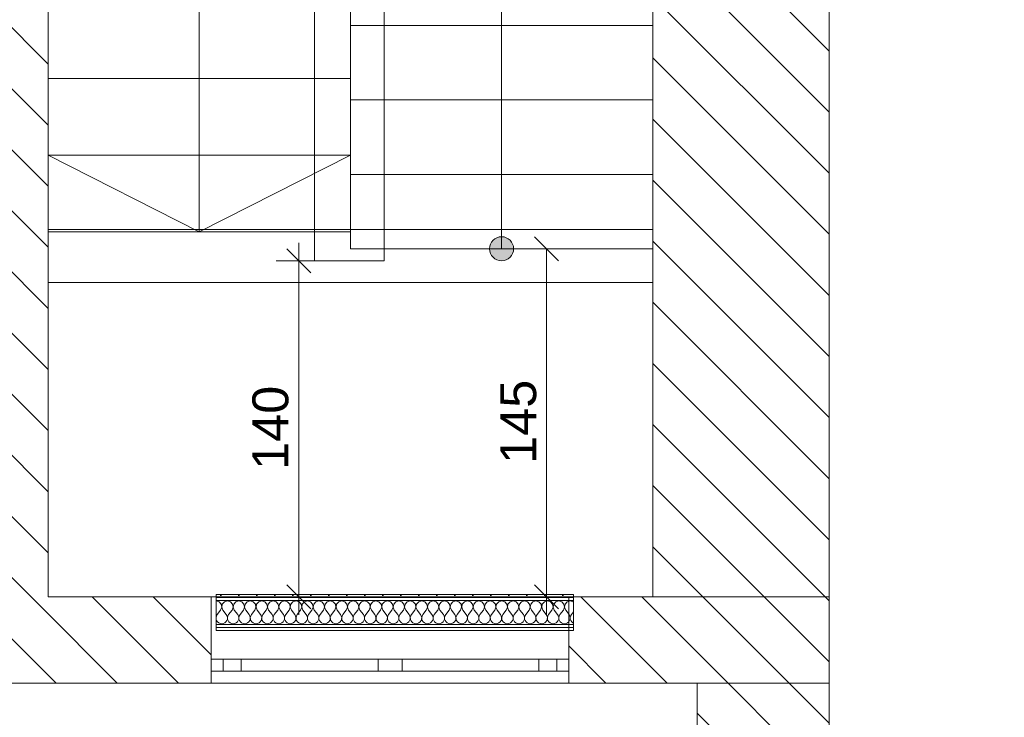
# Model space of a CAD drawing. Header units: millimetres. Extents: x -22225 to 37225, y -49550 to 562.
# Tile 4 of 17: x 1637 to 5740, y -39432 to -36526. Entities that reach past the tile are written whole.
import ezdxf

# ---------------------------------------------------------------- set-up
doc = ezdxf.new("R2010")
doc.units = ezdxf.units.MM
for name, color, linetype, lineweight in [('Nowe_220-A Ściany_Nr_pióra__27', 7, 'Continuous', 9), ('Nowe_Konstrukcja - Ściany zew', 7, 'Continuous', 9), ('Nowe_Konstrukcja - Ściany zew_Nr_pióra__1', 7, 'Continuous', 9), ('Nowe_Konstrukcja - Ściany zew_Nr_pióra__47', 7, 'Continuous', 9), ('Nowe_Konstrukcja - Ściany zew_Nr_pióra__67', 7, 'Continuous', 9), ('poziom_3 (1)_7_0_Nr_pióra__21_Nr_pióra__7', 7, 'Continuous', 9), ('poziom_3 (1)_7_Konstrukcja - Belki_Nr_pióra__1_Nr_pióra__7', 7, 'Continuous', 9), ('poziom_3 (1)_7_Konstrukcja - Dachy_Nr_pióra__92_Nr_pióra__2', 7, 'Continuous', 9), ('poziom_3 (1)_7_Konstrukcja - Schody', 7, 'Continuous', 9), ('poziom_3 (1)_7_Konstrukcja - Schody_Nr_pióra__81_Nr_pióra__1', 7, 'Continuous', 9), ('poziom_3 (1)_7_Konstrukcja - Stropy_Nr_pióra__81_Nr_pióra__1', 7, 'Continuous', 9), ('poziom_3 (1)_7_Konstrukcja - Ściany zew_Nr_pióra__107_Nr_pióra__11', 7, 'Continuous', 9), ('poziom_3 (1)_7_Konstrukcja - Ściany zew_Nr_pióra__27_Nr_pióra__7', 7, 'Continuous', 9), ('poziom_3 (1)_7_Okna ArchiCADa_Nr_pióra__101_Nr_pióra__252', 7, 'Continuous', 9), ('poziom_3 (1)_7_Okna ArchiCADa_Nr_pióra__27_Nr_pióra__7', 7, 'Continuous', 9), ('poziom_3 (1)_7_Okna ArchiCADa_Nr_pióra__81_Nr_pióra__1', 7, 'Continuous', 9)]:
    doc.layers.add(name, color=color, linetype=linetype, lineweight=lineweight)
doc.styles.add('GENERATED_STYLE_1', font='arial.ttf')
pattern_1 = [(0, (0, 0), (0, 75), [0, -75])]
pattern_2 = [(135, (37225, -40870), (127.2792, 127.2792), [])]

# ---------------------------------------------------------------- blocks, each defined once
blk = doc.blocks.new('*X15')
at = {"layer": 'Nowe_Konstrukcja - Ściany zew_Nr_pióra__1', "color": 7, "linetype": 'Continuous', "lineweight": 13}
for p, q in [((90704.9, -22963.7), (90701.3, -22976.2)), ((90701.3, -22976.2), (90704.9, -22988.7)), ((90706.5, -22962.2), (90704.9, -22963.7)), ((90746.1, -22962.2), (90758.5, -22971.4)), ((90758.5, -22971.4), (90764.2, -22974.6)), ((90764.2, -22977.8), (90758.5, -22981)), ((90764.2, -22974.6), (90770.6, -22976.1)), ((90770.6, -22976.3), (90764.2, -22977.8)), ((90770.6, -22976.1), (90777.2, -22975.8)), ((90777.2, -22976.6), (90770.6, -22976.3)), ((90777.2, -22975.8), (90783.4, -22973.7)), ((90783.4, -22978.7), (90777.2, -22976.6)), ((90783.4, -22973.7), (90788.8, -22970)), ((90788.8, -22982.4), (90783.4, -22978.7)), ((90788.8, -22970), (90793, -22964.9)), ((90793, -22964.9), (90794.2, -22962.2)), ((90704.9, -23011.3), (90701.3, -23023.8)), ((90704.9, -22988.7), (90714.5, -22997.5)), ((90714.5, -23002.5), (90704.9, -23011.3)), ((90714.5, -22997.5), (90727.3, -22999.9)), ((90727.3, -23000.1), (90714.5, -23002.5)), ((90727.3, -22999.9), (90739.4, -22995.2)), ((90739.4, -23004.8), (90727.3, -23000.1)), ((90739.4, -22995.2), (90758.5, -22981)), ((90739.4, -23004.8), (90758.5, -23019)), ((90758.5, -23019), (90764.2, -23022.2)), ((90783.4, -23021.3), (90788.8, -23017.6)), ((90793, -22987.5), (90788.8, -22982.4)), ((90788.8, -23017.6), (90793, -23012.5)), ((90795.7, -22993.5), (90793, -22987.5)), ((90793, -23012.5), (90795.7, -23006.5)), ((90796.6, -23000), (90795.7, -22993.5)), ((90795.7, -23006.5), (90796.6, -23000)), ((90701.3, -23023.8), (90704.9, -23036.3)), ((90704.9, -23058.9), (90701.3, -23071.4)), ((90704.9, -23036.3), (90714.5, -23045.1)), ((90714.5, -23050.1), (90704.9, -23058.9)), ((90714.5, -23045.1), (90727.3, -23047.5)), ((90727.3, -23047.7), (90714.5, -23050.1)), ((90727.3, -23047.5), (90739.4, -23042.9)), ((90739.4, -23052.4), (90727.3, -23047.7)), ((90739.4, -23042.9), (90758.5, -23028.6)), ((90739.4, -23052.4), (90758.5, -23066.7)), ((90764.2, -23025.4), (90758.5, -23028.6)), ((90764.2, -23022.2), (90770.6, -23023.7)), ((90770.6, -23023.9), (90764.2, -23025.4)), ((90770.6, -23023.7), (90777.2, -23023.4)), ((90777.2, -23024.2), (90770.6, -23023.9)), ((90777.2, -23023.4), (90783.4, -23021.3)), ((90783.4, -23026.3), (90777.2, -23024.2)), ((90788.8, -23030), (90783.4, -23026.3)), ((90793, -23035.1), (90788.8, -23030)), ((90788.8, -23065.2), (90793, -23060.1)), ((90795.7, -23041.1), (90793, -23035.1)), ((90793, -23060.1), (90795.7, -23054.1)), ((90796.6, -23047.6), (90795.7, -23041.1)), ((90795.7, -23054.1), (90796.6, -23047.6)), ((90701.3, -23071.4), (90704.9, -23083.9)), ((90704.9, -23083.9), (90714.5, -23092.7)), ((90714.5, -23097.8), (90704.9, -23106.5)), ((90714.5, -23092.7), (90727.3, -23095.1)), ((90727.3, -23095.3), (90714.5, -23097.8)), ((90727.3, -23095.1), (90739.4, -23090.5)), ((90739.4, -23100), (90727.3, -23095.3)), ((90739.4, -23090.5), (90758.5, -23076.2)), ((90739.4, -23100), (90758.5, -23114.3)), ((90758.5, -23066.7), (90764.2, -23069.8)), ((90764.2, -23073), (90758.5, -23076.2)), ((90764.2, -23069.8), (90770.6, -23071.3)), ((90770.6, -23071.5), (90764.2, -23073)), ((90770.6, -23071.3), (90777.2, -23071)), ((90777.2, -23071.8), (90770.6, -23071.5)), ((90777.2, -23071), (90783.4, -23068.9)), ((90783.4, -23073.9), (90777.2, -23071.8)), ((90783.4, -23068.9), (90788.8, -23065.2)), ((90788.8, -23077.7), (90783.4, -23073.9)), ((90793, -23082.7), (90788.8, -23077.7)), ((90795.7, -23088.7), (90793, -23082.7)), ((90793, -23107.8), (90795.7, -23101.7)), ((90796.6, -23095.2), (90795.7, -23088.7)), ((90795.7, -23101.7), (90796.6, -23095.2)), ((90704.9, -23106.5), (90701.3, -23119)), ((90701.3, -23119), (90704.9, -23131.6)), ((90704.9, -23131.6), (90714.5, -23140.3)), ((90714.5, -23140.3), (90727.3, -23142.8)), ((90727.3, -23142.8), (90739.4, -23138.1)), ((90739.4, -23138.1), (90758.5, -23123.8)), ((90758.5, -23114.3), (90764.2, -23117.5)), ((90764.2, -23120.6), (90758.5, -23123.8)), ((90764.2, -23117.5), (90770.6, -23119)), ((90770.6, -23119.1), (90764.2, -23120.6)), ((90770.6, -23119), (90777.2, -23118.6)), ((90777.2, -23119.5), (90770.6, -23119.1)), ((90777.2, -23118.6), (90783.4, -23116.5)), ((90783.4, -23121.6), (90777.2, -23119.5)), ((90783.4, -23116.5), (90788.8, -23112.8)), ((90788.8, -23125.3), (90783.4, -23121.6)), ((90788.8, -23112.8), (90793, -23107.8)), ((90793, -23130.3), (90788.8, -23125.3)), ((90795.7, -23136.4), (90793, -23130.3)), ((90796.6, -23142.9), (90795.7, -23136.4)), ((90795.7, -23149.4), (90796.6, -23142.9)), ((90704.9, -23154.1), (90701.3, -23166.7)), ((90701.3, -23166.7), (90704.9, -23179.2)), ((90714.5, -23145.4), (90704.9, -23154.1)), ((90704.9, -23179.2), (90714.5, -23188)), ((90727.3, -23143), (90714.5, -23145.4)), ((90739.4, -23147.6), (90727.3, -23143)), ((90739.4, -23147.6), (90758.5, -23161.9)), ((90739.4, -23185.7), (90758.5, -23171.4)), ((90758.5, -23161.9), (90764.2, -23165.1)), ((90764.2, -23168.2), (90758.5, -23171.4)), ((90764.2, -23165.1), (90770.6, -23166.6)), ((90770.6, -23166.8), (90764.2, -23168.2)), ((90770.6, -23166.6), (90777.2, -23166.3)), ((90777.2, -23167.1), (90770.6, -23166.8)), ((90777.2, -23166.3), (90783.4, -23164.2)), ((90783.4, -23169.2), (90777.2, -23167.1)), ((90783.4, -23164.2), (90788.8, -23160.4)), ((90788.8, -23172.9), (90783.4, -23169.2)), ((90788.8, -23160.4), (90793, -23155.4)), ((90793, -23178), (90788.8, -23172.9)), ((90793, -23155.4), (90795.7, -23149.4)), ((90795.7, -23184), (90793, -23178)), ((90704.9, -23201.8), (90701.3, -23214.3)), ((90701.3, -23214.3), (90704.9, -23226.8)), ((90714.5, -23193), (90704.9, -23201.8)), ((90714.5, -23188), (90727.3, -23190.4)), ((90727.3, -23190.6), (90714.5, -23193)), ((90727.3, -23190.4), (90739.4, -23185.7)), ((90739.4, -23195.2), (90727.3, -23190.6)), ((90739.4, -23195.2), (90758.5, -23209.5)), ((90739.4, -23233.3), (90758.5, -23219)), ((90758.5, -23209.5), (90764.2, -23212.7)), ((90764.2, -23215.9), (90758.5, -23219)), ((90764.2, -23212.7), (90770.6, -23214.2)), ((90770.6, -23214.4), (90764.2, -23215.9)), ((90770.6, -23214.2), (90777.2, -23213.9)), ((90777.2, -23214.7), (90770.6, -23214.4)), ((90777.2, -23213.9), (90783.4, -23211.8)), ((90783.4, -23216.8), (90777.2, -23214.7)), ((90783.4, -23211.8), (90788.8, -23208.1)), ((90788.8, -23220.5), (90783.4, -23216.8)), ((90788.8, -23208.1), (90793, -23203)), ((90793, -23225.6), (90788.8, -23220.5)), ((90793, -23203), (90795.7, -23197)), ((90796.6, -23190.5), (90795.7, -23184)), ((90795.7, -23197), (90796.6, -23190.5)), ((90704.9, -23249.4), (90701.3, -23261.9)), ((90701.3, -23261.9), (90704.9, -23274.4)), ((90704.9, -23226.8), (90714.5, -23235.6)), ((90714.5, -23240.6), (90704.9, -23249.4)), ((90714.5, -23235.6), (90727.3, -23238)), ((90727.3, -23238.2), (90714.5, -23240.6)), ((90727.3, -23238), (90739.4, -23233.3)), ((90739.4, -23242.9), (90727.3, -23238.2)), ((90739.4, -23242.9), (90758.5, -23257.1)), ((90758.5, -23257.1), (90764.2, -23260.3)), ((90764.2, -23263.5), (90758.5, -23266.7)), ((90764.2, -23260.3), (90770.6, -23261.8)), ((90770.6, -23262), (90764.2, -23263.5)), ((90770.6, -23261.8), (90777.2, -23261.5)), ((90777.2, -23262.3), (90770.6, -23262)), ((90777.2, -23261.5), (90783.4, -23259.4)), ((90783.4, -23264.4), (90777.2, -23262.3)), ((90783.4, -23259.4), (90788.8, -23255.7)), ((90788.8, -23268.1), (90783.4, -23264.4)), ((90788.8, -23255.7), (90793, -23250.6)), ((90795.7, -23231.6), (90793, -23225.6)), ((90793, -23250.6), (90795.7, -23244.6)), ((90796.6, -23238.1), (90795.7, -23231.6)), ((90795.7, -23244.6), (90796.6, -23238.1)), ((90704.9, -23297), (90701.3, -23309.5)), ((90704.9, -23274.4), (90714.5, -23283.2)), ((90714.5, -23288.2), (90704.9, -23297)), ((90714.5, -23283.2), (90727.3, -23285.6)), ((90727.3, -23285.8), (90714.5, -23288.2)), ((90727.3, -23285.6), (90739.4, -23281)), ((90739.4, -23290.5), (90727.3, -23285.8)), ((90739.4, -23281), (90758.5, -23266.7)), ((90739.4, -23290.5), (90758.5, -23304.8)), ((90758.5, -23304.8), (90764.2, -23307.9)), ((90777.2, -23309.1), (90783.4, -23307)), ((90783.4, -23307), (90788.8, -23303.3)), ((90793, -23273.2), (90788.8, -23268.1)), ((90788.8, -23303.3), (90793, -23298.2)), ((90795.7, -23279.2), (90793, -23273.2)), ((90793, -23298.2), (90795.7, -23292.2)), ((90796.6, -23285.7), (90795.7, -23279.2)), ((90795.7, -23292.2), (90796.6, -23285.7)), ((90701.3, -23309.5), (90704.9, -23322)), ((90704.9, -23344.6), (90701.3, -23357.1)), ((90704.9, -23322), (90714.5, -23330.8)), ((90714.5, -23335.8), (90704.9, -23344.6)), ((90714.5, -23330.8), (90727.3, -23333.2)), ((90727.3, -23333.4), (90714.5, -23335.8)), ((90727.3, -23333.2), (90739.4, -23328.6)), ((90739.4, -23338.1), (90727.3, -23333.4)), ((90739.4, -23328.6), (90758.5, -23314.3)), ((90739.4, -23338.1), (90758.5, -23352.4)), ((90764.2, -23311.1), (90758.5, -23314.3)), ((90764.2, -23307.9), (90770.6, -23309.4)), ((90770.6, -23309.6), (90764.2, -23311.1)), ((90770.6, -23309.4), (90777.2, -23309.1)), ((90777.2, -23309.9), (90770.6, -23309.6)), ((90783.4, -23312), (90777.2, -23309.9)), ((90788.8, -23315.8), (90783.4, -23312)), ((90793, -23320.8), (90788.8, -23315.8)), ((90788.8, -23350.9), (90793, -23345.9)), ((90795.7, -23326.8), (90793, -23320.8)), ((90793, -23345.9), (90795.7, -23339.8)), ((90796.6, -23333.3), (90795.7, -23326.8)), ((90795.7, -23339.8), (90796.6, -23333.3)), ((90701.3, -23357.1), (90704.9, -23369.7)), ((90704.9, -23369.7), (90714.5, -23378.4)), ((90714.5, -23383.5), (90704.9, -23392.2)), ((90714.5, -23378.4), (90727.3, -23380.9)), ((90727.3, -23381), (90714.5, -23383.5)), ((90727.3, -23380.9), (90739.4, -23376.2)), ((90739.4, -23385.7), (90727.3, -23381)), ((90739.4, -23376.2), (90758.5, -23361.9)), ((90739.4, -23385.7), (90758.5, -23400)), ((90758.5, -23352.4), (90764.2, -23355.6)), ((90764.2, -23358.7), (90758.5, -23361.9)), ((90764.2, -23355.6), (90770.6, -23357)), ((90770.6, -23357.2), (90764.2, -23358.7)), ((90770.6, -23357), (90777.2, -23356.7)), ((90777.2, -23357.6), (90770.6, -23357.2)), ((90777.2, -23356.7), (90783.4, -23354.6)), ((90783.4, -23359.7), (90777.2, -23357.6)), ((90783.4, -23354.6), (90788.8, -23350.9)), ((90788.8, -23363.4), (90783.4, -23359.7)), ((90793, -23368.4), (90788.8, -23363.4)), ((90795.7, -23374.4), (90793, -23368.4)), ((90793, -23393.5), (90795.7, -23387.5)), ((90796.6, -23381), (90795.7, -23374.4)), ((90795.7, -23387.5), (90796.6, -23381)), ((90704.9, -23392.2), (90701.3, -23404.8)), ((90701.3, -23404.8), (90704.9, -23417.3)), ((90704.9, -23417.3), (90714.5, -23426.1)), ((90714.5, -23426.1), (90727.3, -23428.5)), ((90727.3, -23428.7), (90714.5, -23431.1)), ((90727.3, -23428.5), (90739.4, -23423.8)), ((90739.4, -23433.3), (90727.3, -23428.7)), ((90739.4, -23423.8), (90758.5, -23409.5)), ((90758.5, -23400), (90764.2, -23403.2)), ((90764.2, -23406.3), (90758.5, -23409.5)), ((90764.2, -23403.2), (90770.6, -23404.7)), ((90770.6, -23404.9), (90764.2, -23406.3)), ((90770.6, -23404.7), (90777.2, -23404.3)), ((90777.2, -23405.2), (90770.6, -23404.9)), ((90777.2, -23404.3), (90783.4, -23402.2)), ((90783.4, -23407.3), (90777.2, -23405.2)), ((90783.4, -23402.2), (90788.8, -23398.5)), ((90788.8, -23411), (90783.4, -23407.3)), ((90788.8, -23398.5), (90793, -23393.5)), ((90793, -23416.1), (90788.8, -23411)), ((90795.7, -23422.1), (90793, -23416.1)), ((90796.6, -23428.6), (90795.7, -23422.1)), ((90795.7, -23435.1), (90796.6, -23428.6)), ((90704.9, -23439.9), (90701.3, -23452.4)), ((90701.3, -23452.4), (90704.9, -23464.9)), ((90714.5, -23431.1), (90704.9, -23439.9)), ((90704.9, -23464.9), (90714.5, -23473.7)), ((90739.4, -23433.3), (90758.5, -23447.6)), ((90739.4, -23471.4), (90758.5, -23457.1)), ((90758.5, -23447.6), (90764.2, -23450.8)), ((90764.2, -23454), (90758.5, -23457.1)), ((90764.2, -23450.8), (90770.6, -23452.3)), ((90770.6, -23452.5), (90764.2, -23454)), ((90770.6, -23452.3), (90777.2, -23452)), ((90777.2, -23452.8), (90770.6, -23452.5)), ((90777.2, -23452), (90783.4, -23449.9)), ((90783.4, -23454.9), (90777.2, -23452.8)), ((90783.4, -23449.9), (90788.8, -23446.1)), ((90788.8, -23458.6), (90783.4, -23454.9)), ((90788.8, -23446.1), (90793, -23441.1)), ((90793, -23463.7), (90788.8, -23458.6)), ((90793, -23441.1), (90795.7, -23435.1)), ((90795.7, -23469.7), (90793, -23463.7)), ((90796.6, -23476.2), (90795.7, -23469.7)), ((90704.9, -23487.5), (90701.3, -23500)), ((90701.3, -23500), (90704.9, -23512.5)), ((90714.5, -23478.7), (90704.9, -23487.5)), ((90714.5, -23473.7), (90727.3, -23476.1)), ((90727.3, -23476.3), (90714.5, -23478.7)), ((90727.3, -23476.1), (90739.4, -23471.4)), ((90739.4, -23481), (90727.3, -23476.3)), ((90739.4, -23481), (90758.5, -23495.2)), ((90739.4, -23519), (90758.5, -23504.8)), ((90758.5, -23495.2), (90764.2, -23498.4)), ((90764.2, -23501.6), (90758.5, -23504.8)), ((90764.2, -23498.4), (90770.6, -23499.9)), ((90770.6, -23500.1), (90764.2, -23501.6)), ((90770.6, -23499.9), (90777.2, -23499.6)), ((90777.2, -23500.4), (90770.6, -23500.1)), ((90777.2, -23499.6), (90783.4, -23497.5)), ((90783.4, -23502.5), (90777.2, -23500.4)), ((90783.4, -23497.5), (90788.8, -23493.8)), ((90788.8, -23506.2), (90783.4, -23502.5)), ((90788.8, -23493.8), (90793, -23488.7)), ((90793, -23511.3), (90788.8, -23506.2)), ((90793, -23488.7), (90795.7, -23482.7)), ((90795.7, -23517.3), (90793, -23511.3)), ((90795.7, -23482.7), (90796.6, -23476.2)), ((90704.9, -23535.1), (90701.3, -23547.6)), ((90701.3, -23547.6), (90704.9, -23560.1)), ((90704.9, -23512.5), (90714.5, -23521.3)), ((90714.5, -23526.3), (90704.9, -23535.1)), ((90714.5, -23521.3), (90727.3, -23523.7)), ((90727.3, -23523.9), (90714.5, -23526.3)), ((90727.3, -23523.7), (90739.4, -23519)), ((90739.4, -23528.6), (90727.3, -23523.9)), ((90739.4, -23528.6), (90758.5, -23542.9)), ((90739.4, -23566.7), (90758.5, -23552.4)), ((90758.5, -23542.9), (90764.2, -23546)), ((90764.2, -23549.2), (90758.5, -23552.4)), ((90764.2, -23546), (90770.6, -23547.5)), ((90770.6, -23547.7), (90764.2, -23549.2)), ((90770.6, -23547.5), (90777.2, -23547.2)), ((90777.2, -23548), (90770.6, -23547.7)), ((90777.2, -23547.2), (90783.4, -23545.1)), ((90783.4, -23550.1), (90777.2, -23548)), ((90783.4, -23545.1), (90788.8, -23541.4)), ((90788.8, -23553.9), (90783.4, -23550.1)), ((90788.8, -23541.4), (90793, -23536.3)), ((90793, -23536.3), (90795.7, -23530.3)), ((90796.6, -23523.8), (90795.7, -23517.3)), ((90795.7, -23530.3), (90796.6, -23523.8)), ((90704.9, -23582.7), (90701.3, -23595.2)), ((90704.9, -23560.1), (90714.5, -23568.9)), ((90714.5, -23573.9), (90704.9, -23582.7)), ((90714.5, -23568.9), (90727.3, -23571.3)), ((90727.3, -23571.5), (90714.5, -23573.9)), ((90727.3, -23571.3), (90739.4, -23566.7)), ((90739.4, -23576.2), (90727.3, -23571.5)), ((90739.4, -23576.2), (90758.5, -23590.5)), ((90758.5, -23590.5), (90764.2, -23593.7)), ((90764.2, -23593.7), (90770.6, -23595.1)), ((90777.2, -23594.8), (90783.4, -23592.7)), ((90783.4, -23592.7), (90788.8, -23589)), ((90793, -23558.9), (90788.8, -23553.9)), ((90788.8, -23589), (90793, -23583.9)), ((90795.7, -23564.9), (90793, -23558.9)), ((90793, -23583.9), (90795.7, -23577.9)), ((90796.6, -23571.4), (90795.7, -23564.9)), ((90795.7, -23577.9), (90796.6, -23571.4)), ((90701.3, -23595.2), (90704.9, -23607.8)), ((90704.9, -23630.3), (90701.3, -23642.9)), ((90704.9, -23607.8), (90714.5, -23616.5)), ((90714.5, -23621.6), (90704.9, -23630.3)), ((90714.5, -23616.5), (90727.3, -23619)), ((90727.3, -23619.1), (90714.5, -23621.6)), ((90727.3, -23619), (90739.4, -23614.3)), ((90739.4, -23623.8), (90727.3, -23619.1)), ((90739.4, -23614.3), (90758.5, -23600)), ((90739.4, -23623.8), (90758.5, -23638.1)), ((90764.2, -23596.8), (90758.5, -23600)), ((90770.6, -23595.3), (90764.2, -23596.8)), ((90770.6, -23595.1), (90777.2, -23594.8)), ((90777.2, -23595.7), (90770.6, -23595.3)), ((90783.4, -23597.8), (90777.2, -23595.7)), ((90788.8, -23601.5), (90783.4, -23597.8)), ((90793, -23606.5), (90788.8, -23601.5)), ((90788.8, -23636.6), (90793, -23631.6)), ((90795.7, -23612.5), (90793, -23606.5)), ((90793, -23631.6), (90795.7, -23625.6)), ((90796.6, -23619), (90795.7, -23612.5)), ((90795.7, -23625.6), (90796.6, -23619)), ((90701.3, -23642.9), (90704.9, -23655.4)), ((90704.9, -23655.4), (90714.5, -23664.2)), ((90714.5, -23669.2), (90704.9, -23678)), ((90714.5, -23664.2), (90727.3, -23666.6)), ((90727.3, -23666.8), (90714.5, -23669.2)), ((90727.3, -23666.6), (90739.4, -23661.9)), ((90739.4, -23671.4), (90727.3, -23666.8)), ((90739.4, -23661.9), (90758.5, -23647.6)), ((90739.4, -23671.4), (90758.5, -23685.7)), ((90758.5, -23638.1), (90764.2, -23641.3)), ((90764.2, -23644.4), (90758.5, -23647.6)), ((90764.2, -23641.3), (90770.6, -23642.8)), ((90770.6, -23643), (90764.2, -23644.4)), ((90770.6, -23642.8), (90777.2, -23642.4)), ((90777.2, -23643.3), (90770.6, -23643)), ((90777.2, -23642.4), (90783.4, -23640.3)), ((90783.4, -23645.4), (90777.2, -23643.3)), ((90783.4, -23640.3), (90788.8, -23636.6)), ((90788.8, -23649.1), (90783.4, -23645.4)), ((90793, -23654.1), (90788.8, -23649.1)), ((90795.7, -23660.2), (90793, -23654.1)), ((90793, -23679.2), (90795.7, -23673.2)), ((90796.6, -23666.7), (90795.7, -23660.2)), ((90795.7, -23673.2), (90796.6, -23666.7)), ((90704.9, -23678), (90701.3, -23690.5)), ((90701.3, -23690.5), (90704.9, -23703)), ((90704.9, -23703), (90714.5, -23711.8)), ((90714.5, -23716.8), (90704.9, -23725.6)), ((90714.5, -23711.8), (90727.3, -23714.2)), ((90727.3, -23714.4), (90714.5, -23716.8)), ((90727.3, -23714.2), (90739.4, -23709.5)), ((90739.4, -23719), (90727.3, -23714.4)), ((90739.4, -23709.5), (90758.5, -23695.2)), ((90758.5, -23685.7), (90764.2, -23688.9)), ((90764.2, -23692.1), (90758.5, -23695.2)), ((90764.2, -23688.9), (90770.6, -23690.4)), ((90770.6, -23690.6), (90764.2, -23692.1)), ((90770.6, -23690.4), (90777.2, -23690.1)), ((90777.2, -23690.9), (90770.6, -23690.6)), ((90777.2, -23690.1), (90783.4, -23688)), ((90783.4, -23693), (90777.2, -23690.9)), ((90783.4, -23688), (90788.8, -23684.2)), ((90788.8, -23696.7), (90783.4, -23693)), ((90788.8, -23684.2), (90793, -23679.2)), ((90793, -23701.8), (90788.8, -23696.7)), ((90795.7, -23707.8), (90793, -23701.8)), ((90796.6, -23714.3), (90795.7, -23707.8)), ((90795.7, -23720.8), (90796.6, -23714.3)), ((90704.9, -23725.6), (90701.3, -23738.1)), ((90701.3, -23738.1), (90704.9, -23750.6)), ((90704.9, -23750.6), (90714.5, -23759.4)), ((90727.3, -23761.8), (90739.4, -23757.1)), ((90739.4, -23719), (90758.5, -23733.3)), ((90739.4, -23757.1), (90758.5, -23742.9)), ((90758.5, -23733.3), (90764.2, -23736.5)), ((90764.2, -23739.7), (90758.5, -23742.9)), ((90764.2, -23736.5), (90770.6, -23738)), ((90770.6, -23738.2), (90764.2, -23739.7)), ((90770.6, -23738), (90777.2, -23737.7)), ((90777.2, -23738.5), (90770.6, -23738.2)), ((90777.2, -23737.7), (90783.4, -23735.6)), ((90783.4, -23740.6), (90777.2, -23738.5)), ((90783.4, -23735.6), (90788.8, -23731.9)), ((90788.8, -23744.3), (90783.4, -23740.6)), ((90788.8, -23731.9), (90793, -23726.8)), ((90793, -23749.4), (90788.8, -23744.3)), ((90793, -23726.8), (90795.7, -23720.8)), ((90795.7, -23755.4), (90793, -23749.4)), ((90796.6, -23761.9), (90795.7, -23755.4)), ((90704.9, -23773.2), (90701.3, -23785.7)), ((90701.3, -23785.7), (90704.9, -23798.2)), ((90714.5, -23764.4), (90704.9, -23773.2)), ((90704.9, -23798.2), (90714.5, -23807)), ((90714.5, -23759.4), (90727.3, -23761.8)), ((90727.3, -23762), (90714.5, -23764.4)), ((90739.4, -23766.7), (90727.3, -23762)), ((90739.4, -23766.7), (90758.5, -23781)), ((90739.4, -23804.8), (90758.5, -23790.5)), ((90758.5, -23781), (90764.2, -23784.1)), ((90764.2, -23787.3), (90758.5, -23790.5)), ((90764.2, -23784.1), (90770.6, -23785.6)), ((90770.6, -23785.8), (90764.2, -23787.3)), ((90770.6, -23785.6), (90777.2, -23785.3)), ((90777.2, -23786.1), (90770.6, -23785.8)), ((90777.2, -23785.3), (90783.4, -23783.2)), ((90783.4, -23788.2), (90777.2, -23786.1)), ((90783.4, -23783.2), (90788.8, -23779.5)), ((90788.8, -23791.9), (90783.4, -23788.2)), ((90788.8, -23779.5), (90793, -23774.4)), ((90793, -23797), (90788.8, -23791.9)), ((90793, -23774.4), (90795.7, -23768.4)), ((90795.7, -23803), (90793, -23797)), ((90795.7, -23768.4), (90796.6, -23761.9)), ((90704.9, -23820.8), (90701.3, -23833.3)), ((90701.3, -23833.3), (90704.9, -23845.9)), ((90714.5, -23812), (90704.9, -23820.8)), ((90714.5, -23807), (90727.3, -23809.4)), ((90727.3, -23809.6), (90714.5, -23812)), ((90727.3, -23809.4), (90739.4, -23804.8)), ((90739.4, -23814.3), (90727.3, -23809.6)), ((90739.4, -23814.3), (90758.5, -23828.6)), ((90739.4, -23852.4), (90758.5, -23838.1)), ((90758.5, -23828.6), (90764.2, -23831.8)), ((90764.2, -23834.9), (90758.5, -23838.1)), ((90764.2, -23831.8), (90770.6, -23833.2)), ((90770.6, -23833.4), (90764.2, -23834.9)), ((90770.6, -23833.2), (90777.2, -23832.9)), ((90777.2, -23833.7), (90770.6, -23833.4)), ((90777.2, -23832.9), (90783.4, -23830.8)), ((90783.4, -23835.8), (90777.2, -23833.7)), ((90783.4, -23830.8), (90788.8, -23827.1)), ((90788.8, -23839.6), (90783.4, -23835.8)), ((90788.8, -23827.1), (90793, -23822)), ((90793, -23844.6), (90788.8, -23839.6)), ((90793, -23822), (90795.7, -23816)), ((90796.6, -23809.5), (90795.7, -23803)), ((90795.7, -23816), (90796.6, -23809.5)), ((90704.9, -23868.4), (90701.3, -23881)), ((90701.3, -23881), (90704.9, -23893.5)), ((90704.9, -23845.9), (90714.5, -23854.6)), ((90714.5, -23859.7), (90704.9, -23868.4)), ((90714.5, -23854.6), (90727.3, -23857)), ((90727.3, -23857.2), (90714.5, -23859.7)), ((90727.3, -23857), (90739.4, -23852.4)), ((90739.4, -23861.9), (90727.3, -23857.2)), ((90739.4, -23861.9), (90758.5, -23876.2)), ((90758.5, -23876.2), (90764.2, -23879.4)), ((90764.2, -23879.4), (90770.6, -23880.9)), ((90770.6, -23881), (90764.2, -23882.5)), ((90770.6, -23880.9), (90777.2, -23880.5)), ((90777.2, -23881.4), (90770.6, -23881)), ((90777.2, -23880.5), (90783.4, -23878.4)), ((90783.4, -23883.5), (90777.2, -23881.4)), ((90783.4, -23878.4), (90788.8, -23874.7)), ((90788.8, -23874.7), (90793, -23869.7)), ((90795.7, -23850.6), (90793, -23844.6)), ((90793, -23869.7), (90795.7, -23863.6)), ((90796.6, -23857.1), (90795.7, -23850.6)), ((90795.7, -23863.6), (90796.6, -23857.1)), ((90704.9, -23916.1), (90701.3, -23928.6)), ((90704.9, -23893.5), (90714.5, -23902.2)), ((90714.5, -23907.3), (90704.9, -23916.1)), ((90714.5, -23902.2), (90727.3, -23904.7)), ((90727.3, -23904.9), (90714.5, -23907.3)), ((90727.3, -23904.7), (90739.4, -23900)), ((90739.4, -23909.5), (90727.3, -23904.9)), ((90739.4, -23900), (90758.5, -23885.7)), ((90739.4, -23909.5), (90758.5, -23923.8)), ((90764.2, -23882.5), (90758.5, -23885.7)), ((90788.8, -23887.2), (90783.4, -23883.5)), ((90783.4, -23926.1), (90788.8, -23922.3)), ((90793, -23892.2), (90788.8, -23887.2)), ((90788.8, -23922.3), (90793, -23917.3)), ((90795.7, -23898.3), (90793, -23892.2)), ((90793, -23917.3), (90795.7, -23911.3)), ((90796.6, -23904.8), (90795.7, -23898.3)), ((90795.7, -23911.3), (90796.6, -23904.8)), ((90701.3, -23928.6), (90704.9, -23941.1)), ((90704.9, -23941.1), (90714.5, -23949.9)), ((90714.5, -23954.9), (90704.9, -23963.7)), ((90714.5, -23949.9), (90727.3, -23952.3)), ((90727.3, -23952.5), (90714.5, -23954.9)), ((90727.3, -23952.3), (90739.4, -23947.6)), ((90739.4, -23957.1), (90727.3, -23952.5)), ((90739.4, -23947.6), (90758.5, -23933.3)), ((90739.4, -23957.1), (90758.5, -23971.4)), ((90758.5, -23923.8), (90764.2, -23927)), ((90764.2, -23930.2), (90758.5, -23933.3)), ((90764.2, -23927), (90770.6, -23928.5)), ((90770.6, -23928.7), (90764.2, -23930.2)), ((90770.6, -23928.5), (90777.2, -23928.2)), ((90777.2, -23929), (90770.6, -23928.7)), ((90777.2, -23928.2), (90783.4, -23926.1)), ((90783.4, -23931.1), (90777.2, -23929)), ((90788.8, -23934.8), (90783.4, -23931.1)), ((90793, -23939.9), (90788.8, -23934.8)), ((90795.7, -23945.9), (90793, -23939.9)), ((90793, -23964.9), (90795.7, -23958.9)), ((90796.6, -23952.4), (90795.7, -23945.9)), ((90795.7, -23958.9), (90796.6, -23952.4)), ((90704.9, -23963.7), (90701.3, -23976.2)), ((90701.3, -23976.2), (90704.9, -23988.7)), ((90704.9, -23988.7), (90714.5, -23997.5)), ((90714.5, -24002.5), (90704.9, -24011.3)), ((90714.5, -23997.5), (90727.3, -23999.9)), ((90727.3, -24000.1), (90714.5, -24002.5)), ((90727.3, -23999.9), (90739.4, -23995.2)), ((90739.4, -24004.8), (90727.3, -24000.1)), ((90739.4, -23995.2), (90758.5, -23981)), ((90758.5, -23971.4), (90764.2, -23974.6)), ((90764.2, -23977.8), (90758.5, -23981)), ((90764.2, -23974.6), (90770.6, -23976.1)), ((90770.6, -23976.3), (90764.2, -23977.8)), ((90770.6, -23976.1), (90777.2, -23975.8)), ((90777.2, -23976.6), (90770.6, -23976.3)), ((90777.2, -23975.8), (90783.4, -23973.7)), ((90783.4, -23978.7), (90777.2, -23976.6)), ((90783.4, -23973.7), (90788.8, -23970)), ((90788.8, -23982.4), (90783.4, -23978.7)), ((90788.8, -23970), (90793, -23964.9)), ((90793, -23987.5), (90788.8, -23982.4)), ((90795.7, -23993.5), (90793, -23987.5)), ((90796.6, -24000), (90795.7, -23993.5)), ((90795.7, -24006.5), (90796.6, -24000)), ((90704.9, -24011.3), (90701.3, -24023.8)), ((90701.3, -24023.8), (90704.9, -24036.3)), ((90704.9, -24036.3), (90714.5, -24045.1)), ((90714.5, -24045.1), (90727.3, -24047.5)), ((90727.3, -24047.5), (90739.4, -24042.9)), ((90739.4, -24004.8), (90758.5, -24019)), ((90739.4, -24042.9), (90758.5, -24028.6)), ((90758.5, -24019), (90764.2, -24022.2)), ((90764.2, -24025.4), (90758.5, -24028.6)), ((90764.2, -24022.2), (90770.6, -24023.7)), ((90770.6, -24023.9), (90764.2, -24025.4)), ((90770.6, -24023.7), (90777.2, -24023.4)), ((90777.2, -24024.2), (90770.6, -24023.9)), ((90777.2, -24023.4), (90783.4, -24021.3)), ((90783.4, -24026.3), (90777.2, -24024.2)), ((90783.4, -24021.3), (90788.8, -24017.6)), ((90788.8, -24030), (90783.4, -24026.3)), ((90788.8, -24017.6), (90793, -24012.5)), ((90793, -24035.1), (90788.8, -24030)), ((90793, -24012.5), (90795.7, -24006.5)), ((90795.7, -24041.1), (90793, -24035.1)), ((90796.6, -24047.6), (90795.7, -24041.1)), ((90704.9, -24058.9), (90701.3, -24071.4)), ((90701.3, -24071.4), (90704.9, -24083.9)), ((90714.5, -24050.1), (90704.9, -24058.9)), ((90704.9, -24083.9), (90714.5, -24092.7)), ((90727.3, -24047.7), (90714.5, -24050.1)), ((90739.4, -24052.4), (90727.3, -24047.7)), ((90739.4, -24052.4), (90758.5, -24066.7)), ((90739.4, -24090.5), (90758.5, -24076.2)), ((90758.5, -24066.7), (90764.2, -24069.8)), ((90764.2, -24073), (90758.5, -24076.2)), ((90764.2, -24069.8), (90770.6, -24071.3)), ((90770.6, -24071.5), (90764.2, -24073)), ((90770.6, -24071.3), (90777.2, -24071)), ((90777.2, -24071.8), (90770.6, -24071.5)), ((90777.2, -24071), (90783.4, -24068.9)), ((90783.4, -24073.9), (90777.2, -24071.8)), ((90783.4, -24068.9), (90788.8, -24065.2)), ((90788.8, -24077.7), (90783.4, -24073.9)), ((90788.8, -24065.2), (90793, -24060.1)), ((90793, -24082.7), (90788.8, -24077.7)), ((90793, -24060.1), (90795.7, -24054.1)), ((90795.7, -24088.7), (90793, -24082.7)), ((90795.7, -24054.1), (90796.6, -24047.6)), ((90704.9, -24106.5), (90701.3, -24119)), ((90701.3, -24119), (90704.9, -24131.6)), ((90714.5, -24097.8), (90704.9, -24106.5)), ((90714.5, -24092.7), (90727.3, -24095.1)), ((90727.3, -24095.3), (90714.5, -24097.8)), ((90727.3, -24095.1), (90739.4, -24090.5)), ((90739.4, -24100), (90727.3, -24095.3)), ((90739.4, -24100), (90758.5, -24114.3)), ((90739.4, -24138.1), (90758.5, -24123.8)), ((90758.5, -24114.3), (90764.2, -24117.5)), ((90764.2, -24120.6), (90758.5, -24123.8)), ((90764.2, -24117.5), (90770.6, -24119)), ((90770.6, -24119.1), (90764.2, -24120.6)), ((90770.6, -24119), (90777.2, -24118.6)), ((90777.2, -24119.5), (90770.6, -24119.1)), ((90777.2, -24118.6), (90783.4, -24116.5)), ((90783.4, -24121.6), (90777.2, -24119.5)), ((90783.4, -24116.5), (90788.8, -24112.8)), ((90788.8, -24125.3), (90783.4, -24121.6)), ((90788.8, -24112.8), (90793, -24107.8)), ((90793, -24130.3), (90788.8, -24125.3)), ((90793, -24107.8), (90795.7, -24101.7)), ((90796.6, -24095.2), (90795.7, -24088.7)), ((90795.7, -24101.7), (90796.6, -24095.2)), ((90704.9, -24154.1), (90701.3, -24166.7)), ((90701.3, -24166.7), (90704.9, -24179.2)), ((90704.9, -24131.6), (90714.5, -24140.3)), ((90714.5, -24145.4), (90704.9, -24154.1)), ((90714.5, -24140.3), (90727.3, -24142.8)), ((90727.3, -24143), (90714.5, -24145.4)), ((90727.3, -24142.8), (90739.4, -24138.1)), ((90739.4, -24147.6), (90727.3, -24143)), ((90739.4, -24147.6), (90758.5, -24161.9)), ((90758.5, -24161.9), (90764.2, -24165.1)), ((90764.2, -24168.2), (90758.5, -24171.4)), ((90764.2, -24165.1), (90770.6, -24166.6)), ((90770.6, -24166.8), (90764.2, -24168.2)), ((90770.6, -24166.6), (90777.2, -24166.3)), ((90777.2, -24167.1), (90770.6, -24166.8)), ((90777.2, -24166.3), (90783.4, -24164.2)), ((90783.4, -24169.2), (90777.2, -24167.1)), ((90783.4, -24164.2), (90788.8, -24160.4)), ((90788.8, -24160.4), (90793, -24155.4)), ((90795.7, -24136.4), (90793, -24130.3)), ((90793, -24155.4), (90795.7, -24149.4)), ((90796.6, -24142.9), (90795.7, -24136.4)), ((90795.7, -24149.4), (90796.6, -24142.9)), ((90704.9, -24201.8), (90701.3, -24214.3)), ((90704.9, -24179.2), (90714.5, -24188)), ((90714.5, -24193), (90704.9, -24201.8)), ((90714.5, -24188), (90727.3, -24190.4)), ((90727.3, -24190.6), (90714.5, -24193)), ((90727.3, -24190.4), (90739.4, -24185.7)), ((90739.4, -24195.2), (90727.3, -24190.6)), ((90739.4, -24185.7), (90758.5, -24171.4)), ((90739.4, -24195.2), (90758.5, -24209.5)), ((90758.5, -24209.5), (90764.2, -24212.7)), ((90788.8, -24172.9), (90783.4, -24169.2)), ((90783.4, -24211.8), (90788.8, -24208.1)), ((90793, -24178), (90788.8, -24172.9)), ((90788.8, -24208.1), (90793, -24203)), ((90795.7, -24184), (90793, -24178)), ((90793, -24203), (90795.7, -24197)), ((90796.6, -24190.5), (90795.7, -24184)), ((90795.7, -24197), (90796.6, -24190.5)), ((90701.3, -24214.3), (90704.9, -24226.8)), ((90704.9, -24249.4), (90701.3, -24261.9)), ((90704.9, -24226.8), (90714.5, -24235.6)), ((90714.5, -24240.6), (90704.9, -24249.4)), ((90714.5, -24235.6), (90727.3, -24238)), ((90727.3, -24238.2), (90714.5, -24240.6)), ((90727.3, -24238), (90739.4, -24233.3)), ((90739.4, -24242.9), (90727.3, -24238.2)), ((90739.4, -24233.3), (90758.5, -24219)), ((90739.4, -24242.9), (90758.5, -24257.1)), ((90764.2, -24215.9), (90758.5, -24219)), ((90764.2, -24212.7), (90770.6, -24214.2)), ((90770.6, -24214.4), (90764.2, -24215.9)), ((90770.6, -24214.2), (90777.2, -24213.9)), ((90777.2, -24214.7), (90770.6, -24214.4)), ((90777.2, -24213.9), (90783.4, -24211.8)), ((90783.4, -24216.8), (90777.2, -24214.7)), ((90788.8, -24220.5), (90783.4, -24216.8)), ((90793, -24225.6), (90788.8, -24220.5)), ((90788.8, -24255.7), (90793, -24250.6)), ((90795.7, -24231.6), (90793, -24225.6)), ((90793, -24250.6), (90795.7, -24244.6)), ((90796.6, -24238.1), (90795.7, -24231.6)), ((90795.7, -24244.6), (90796.6, -24238.1)), ((90701.3, -24261.9), (90704.9, -24274.4)), ((90704.9, -24274.4), (90714.5, -24283.2)), ((90714.5, -24288.2), (90704.9, -24297)), ((90714.5, -24283.2), (90727.3, -24285.6)), ((90727.3, -24285.8), (90714.5, -24288.2)), ((90727.3, -24285.6), (90739.4, -24281)), ((90739.4, -24290.5), (90727.3, -24285.8)), ((90739.4, -24281), (90758.5, -24266.7)), ((90739.4, -24290.5), (90758.5, -24304.8)), ((90758.5, -24257.1), (90764.2, -24260.3)), ((90764.2, -24263.5), (90758.5, -24266.7)), ((90764.2, -24260.3), (90770.6, -24261.8)), ((90770.6, -24262), (90764.2, -24263.5)), ((90770.6, -24261.8), (90777.2, -24261.5)), ((90777.2, -24262.3), (90770.6, -24262)), ((90777.2, -24261.5), (90783.4, -24259.4)), ((90783.4, -24264.4), (90777.2, -24262.3)), ((90783.4, -24259.4), (90788.8, -24255.7)), ((90788.8, -24268.1), (90783.4, -24264.4)), ((90793, -24273.2), (90788.8, -24268.1)), ((90795.7, -24279.2), (90793, -24273.2)), ((90796.6, -24285.7), (90795.7, -24279.2)), ((90795.7, -24292.2), (90796.6, -24285.7)), ((90704.9, -24297), (90701.3, -24309.5)), ((90701.3, -24309.5), (90704.9, -24322)), ((90704.9, -24322), (90714.5, -24330.8)), ((90714.5, -24330.8), (90727.3, -24333.2)), ((90727.3, -24333.2), (90739.4, -24328.6)), ((90739.4, -24328.6), (90758.5, -24314.3)), ((90758.5, -24304.8), (90764.2, -24307.9)), ((90764.2, -24311.1), (90758.5, -24314.3)), ((90764.2, -24307.9), (90770.6, -24309.4)), ((90770.6, -24309.6), (90764.2, -24311.1)), ((90770.6, -24309.4), (90777.2, -24309.1)), ((90777.2, -24309.9), (90770.6, -24309.6)), ((90777.2, -24309.1), (90783.4, -24307)), ((90783.4, -24312), (90777.2, -24309.9)), ((90783.4, -24307), (90788.8, -24303.3)), ((90788.8, -24315.8), (90783.4, -24312)), ((90788.8, -24303.3), (90793, -24298.2)), ((90793, -24320.8), (90788.8, -24315.8)), ((90793, -24298.2), (90795.7, -24292.2)), ((90795.7, -24326.8), (90793, -24320.8)), ((90796.6, -24333.3), (90795.7, -24326.8)), ((90704.9, -24344.6), (90701.3, -24357.1)), ((90701.3, -24357.1), (90704.9, -24369.7)), ((90714.5, -24335.8), (90704.9, -24344.6)), ((90704.9, -24369.7), (90714.5, -24378.4)), ((90727.3, -24333.4), (90714.5, -24335.8)), ((90739.4, -24338.1), (90727.3, -24333.4)), ((90739.4, -24338.1), (90758.5, -24352.4)), ((90739.4, -24376.2), (90758.5, -24361.9)), ((90758.5, -24352.4), (90764.2, -24355.6)), ((90764.2, -24358.7), (90758.5, -24361.9)), ((90764.2, -24355.6), (90770.6, -24357)), ((90770.6, -24357.2), (90764.2, -24358.7)), ((90770.6, -24357), (90777.2, -24356.7)), ((90777.2, -24357.6), (90770.6, -24357.2)), ((90777.2, -24356.7), (90783.4, -24354.6)), ((90783.4, -24359.7), (90777.2, -24357.6)), ((90783.4, -24354.6), (90788.8, -24350.9)), ((90788.8, -24363.4), (90783.4, -24359.7)), ((90788.8, -24350.9), (90793, -24345.9)), ((90793, -24368.4), (90788.8, -24363.4)), ((90793, -24345.9), (90795.7, -24339.8)), ((90795.7, -24374.4), (90793, -24368.4)), ((90795.7, -24339.8), (90796.6, -24333.3)), ((90704.9, -24392.2), (90701.3, -24404.8)), ((90701.3, -24404.8), (90704.9, -24417.3)), ((90714.5, -24383.5), (90704.9, -24392.2)), ((90714.5, -24378.4), (90727.3, -24380.9)), ((90727.3, -24381), (90714.5, -24383.5)), ((90727.3, -24380.9), (90739.4, -24376.2)), ((90739.4, -24385.7), (90727.3, -24381)), ((90739.4, -24385.7), (90758.5, -24400)), ((90739.4, -24423.8), (90758.5, -24409.5)), ((90758.5, -24400), (90764.2, -24403.2)), ((90764.2, -24406.3), (90758.5, -24409.5)), ((90764.2, -24403.2), (90770.6, -24404.7)), ((90770.6, -24404.9), (90764.2, -24406.3)), ((90770.6, -24404.7), (90777.2, -24404.3)), ((90777.2, -24405.2), (90770.6, -24404.9)), ((90777.2, -24404.3), (90783.4, -24402.2)), ((90783.4, -24407.3), (90777.2, -24405.2)), ((90783.4, -24402.2), (90788.8, -24398.5)), ((90788.8, -24411), (90783.4, -24407.3)), ((90788.8, -24398.5), (90793, -24393.5)), ((90793, -24416.1), (90788.8, -24411)), ((90793, -24393.5), (90795.7, -24387.5)), ((90796.6, -24381), (90795.7, -24374.4)), ((90795.7, -24387.5), (90796.6, -24381)), ((90704.9, -24439.9), (90701.4, -24452.2)), ((90704.9, -24417.3), (90714.5, -24426.1)), ((90714.5, -24431.1), (90704.9, -24439.9)), ((90714.5, -24426.1), (90727.3, -24428.5)), ((90727.3, -24428.7), (90714.5, -24431.1)), ((90727.3, -24428.5), (90739.4, -24423.8)), ((90739.4, -24433.3), (90727.3, -24428.7)), ((90739.4, -24433.3), (90758.5, -24447.6)), ((90758.5, -24447.6), (90764.2, -24450.8)), ((90764.2, -24450.8), (90770.2, -24452.2)), ((90772.6, -24452.2), (90777.2, -24452)), ((90777.2, -24452), (90783.4, -24449.9)), ((90783.4, -24449.9), (90788.8, -24446.1)), ((90788.8, -24446.1), (90793, -24441.1)), ((90795.7, -24422.1), (90793, -24416.1)), ((90793, -24441.1), (90795.7, -24435.1)), ((90796.6, -24428.6), (90795.7, -24422.1)), ((90795.7, -24435.1), (90796.6, -24428.6))]:
    blk.add_line(p, q, dxfattribs=at)
blk = doc.blocks.new('Ściana_1', base_point=(90673.9, -24452.2))
at = {"layer": 'Nowe_Konstrukcja - Ściany zew', "linetype": 'Continuous', "lineweight": 0}
h = blk.add_hatch(dxfattribs=at)
h.set_pattern_fill('GIPS', color=18, style=0, pattern_type=2)
h.set_pattern_definition(pattern_1)
h.paths.add_polyline_path([(90673.9, -22962.2), (90673.9, -24452.2), (90686.4, -24452.2), (90686.4, -22962.2)])
h = blk.add_hatch(dxfattribs=at)
h.set_pattern_fill('GIPS', color=18, style=0, pattern_type=2)
h.set_pattern_definition(pattern_1)
h.paths.add_polyline_path([(90686.4, -22962.2), (90686.4, -24452.2), (90698.9, -24452.2), (90698.9, -22962.2)])
h = blk.add_hatch(dxfattribs=at)
h.set_pattern_fill('GIPS', color=18, style=0, pattern_type=2)
h.set_pattern_definition(pattern_1)
h.paths.add_polyline_path([(90811.4, -24452.2), (90811.4, -22962.2), (90798.9, -22962.2), (90798.9, -24452.2)])
h = blk.add_hatch(dxfattribs=at)
h.set_pattern_fill('GIPS', color=18, style=0, pattern_type=2)
h.set_pattern_definition(pattern_1)
h.paths.add_polyline_path([(90823.9, -24452.2), (90823.9, -22962.2), (90811.4, -22962.2), (90811.4, -24452.2)])
at = {"layer": 'Nowe_Konstrukcja - Ściany zew_Nr_pióra__47', "color": 7, "linetype": 'Continuous', "lineweight": 15, "flags": 128}
for points in [[(90823.9, -22962.2), (90673.9, -22962.2)], [(90673.9, -22962.2), (90673.9, -24452.2)], [(90823.9, -24452.2), (90823.9, -22962.2)], [(90673.9, -24452.2), (90823.9, -24452.2)]]:
    blk.add_lwpolyline(points, dxfattribs=at)
at = {"layer": 'Nowe_Konstrukcja - Ściany zew_Nr_pióra__67', "color": 7, "linetype": 'Continuous', "lineweight": 13}
for p, q in [((90686.4, -22962.2), (90686.4, -24452.2)), ((90698.9, -22962.2), (90698.9, -24452.2)), ((90798.9, -24452.2), (90798.9, -22962.2)), ((90811.4, -24452.2), (90811.4, -22962.2))]:
    blk.add_line(p, q, dxfattribs=at)
at = {"layer": 'Nowe_Konstrukcja - Ściany zew', "color": 7, "lineweight": 25}
blk.add_blockref('*X15', (0, 0), dxfattribs=at)

msp = doc.modelspace()

# ---------------------------------------------------------------- hatches: boundary and pattern name
at = {"layer": 'poziom_3 (1)_7_Konstrukcja - Schody'}
msp.add_hatch(color=256, dxfattribs=at).paths.add_polyline_path([(3645, -37430), (3636.7, -37430.7), (3628.7, -37432.7), (3621.2, -37436), (3614.2, -37440.5), (3608.2, -37446.1), (3603.1, -37452.7), (3599.2, -37459.9), (3596.5, -37467.7), (3595.1, -37475.9), (3595.1, -37484.1), (3596.5, -37492.3), (3599.2, -37500.1), (3603.1, -37507.3), (3608.2, -37513.9), (3614.2, -37519.5), (3621.2, -37524), (3628.7, -37527.3), (3636.7, -37529.3), (3645, -37530), (3653.2, -37529.3), (3661.2, -37527.3), (3668.8, -37524), (3675.7, -37519.5), (3681.7, -37513.9), (3686.8, -37507.3), (3690.7, -37500.1), (3693.4, -37492.3), (3694.8, -37484.1), (3694.8, -37475.9), (3693.4, -37467.7), (3690.7, -37459.9), (3686.8, -37452.7), (3681.7, -37446.1), (3675.7, -37440.5), (3668.8, -37436), (3661.2, -37432.7), (3653.2, -37430.7)])
at = {"layer": 'poziom_3 (1)_7_Konstrukcja - Ściany zew_Nr_pióra__107_Nr_pióra__11'}
h = msp.add_hatch(dxfattribs=at)
h.set_pattern_fill('BLOCZKI_CERAMICZNE_0007', color=256, angle=270, style=0, pattern_type=2)
h.set_pattern_definition(pattern_2)
h.paths.add_polyline_path([(1755, -38930), (1755, -31120), (1355, -30610), (1355, -39290)])
h = msp.add_hatch(dxfattribs=at)
h.set_pattern_fill('BLOCZKI_CERAMICZNE_0007', color=256, angle=270, style=0, pattern_type=2)
h.set_pattern_definition(pattern_2)
h.paths.add_polyline_path([(5010, -39290), (5010, -33670), (4275, -33670), (4275, -38930)])
h = msp.add_hatch(dxfattribs=at)
h.set_pattern_fill('BLOCZKI_CERAMICZNE_0007', color=256, angle=270, style=0, pattern_type=2)
h.set_pattern_definition(pattern_2)
h.paths.add_polyline_path([(2435, -39290), (2435, -38930), (1755, -38930), (1355, -39290)])
h = msp.add_hatch(dxfattribs=at)
h.set_pattern_fill('BLOCZKI_CERAMICZNE_0007', color=256, angle=270, style=0, pattern_type=2)
h.set_pattern_definition(pattern_2)
h.paths.add_polyline_path([(3925, -39290), (5010, -39290), (4275, -38930), (3925, -38930)])
h = msp.add_hatch(dxfattribs=at)
h.set_pattern_fill('BLOCZKI_CERAMICZNE_0007', color=256, angle=270, style=0, pattern_type=2)
h.set_pattern_definition(pattern_2)
h.paths.add_polyline_path([(5010, -40260), (5010, -39290), (4460, -39290), (4460, -40810)])

# ---------------------------------------------------------------- linework, layer by layer
at = {"layer": 'Nowe_220-A Ściany_Nr_pióra__27'}
for p, q in [((2799.5, -37530), (2799.5, -37455)), ((3782.4, -37430), (3882.4, -37530)), ((3782.4, -37430), (3882.4, -37530)), ((2849.5, -37580), (2749.5, -37480)), ((3926.2, -37480), (3738.7, -37480)), ((3926.2, -37480), (3738.7, -37480)), ((3832.4, -38930), (3832.4, -37480)), ((2893.3, -37530), (2705.8, -37530)), ((2799.5, -38930), (2799.5, -37530)), ((2749.5, -38880), (2849.5, -38980)), ((3782.4, -38880), (3882.4, -38980)), ((2893.3, -38930), (2705.8, -38930)), ((2799.5, -39005), (2799.5, -38930)), ((3832.4, -39005), (3832.4, -38930))]:
    msp.add_line(p, q, dxfattribs=at)
at = {"layer": 'poziom_3 (1)_7_0_Nr_pióra__21_Nr_pióra__7', "flags": 128}
msp.add_lwpolyline([(2865, -33820), (2865, -37530), (3155, -37530), (3155, -33710), (1755, -33710)], dxfattribs=at)
at = {"layer": 'poziom_3 (1)_7_Konstrukcja - Belki_Nr_pióra__1_Nr_pióra__7'}
for p, q in [((4275, -37400), (1755, -37400)), ((1755, -37400), (1755, -37620)), ((4275, -37400), (4275, -37620)), ((4275, -37620), (1755, -37620))]:
    msp.add_line(p, q, dxfattribs=at)
at = {"layer": 'poziom_3 (1)_7_Konstrukcja - Dachy_Nr_pióra__92_Nr_pióra__2', "flags": 128}
for points in [[(1355, -39290), (4460, -39290)], [(4460, -39290), (4460, -40810)]]:
    msp.add_lwpolyline(points, dxfattribs=at)
at = {"layer": 'poziom_3 (1)_7_Konstrukcja - Schody_Nr_pióra__81_Nr_pióra__1'}
for p, q in [((1755, -33570), (1755, -37410)), ((2385, -33570), (2385, -37410)), ((3015, -33570), (3015, -37410)), ((3015, -37480), (3015, -34070)), ((3645, -37480), (3645, -34070)), ((4275, -37480), (4275, -34070)), ((4275, -36550), (3015, -36550)), ((3015, -36770), (1755, -36770)), ((4275, -36860), (3015, -36860)), ((3015, -37090), (1755, -37090)), ((2385, -37410), (1755, -37090)), ((2385, -37410), (3015, -37090)), ((4275, -37170), (3015, -37170)), ((3015, -37410), (1755, -37410)), ((3015, -37410), (1755, -37410)), ((4275, -37480), (3015, -37480)), ((4275, -37480), (3015, -37480))]:
    msp.add_line(p, q, dxfattribs=at)
msp.add_circle((3645, -37480), 50, dxfattribs=at)
at = {"layer": 'poziom_3 (1)_7_Konstrukcja - Stropy_Nr_pióra__81_Nr_pióra__1', "flags": 128}
for points in [[(1755, -38930), (1755, -31120), (5010, -31120), (5010, -38930)], [(36585, -40260), (5010, -40260), (5010, -33970), (32770, -33970), (32770, -34300), (36585, -34300)], [(4275, -38930), (1755, -38930), (1755, -37400), (3015, -37400), (3015, -37480), (4275, -37480)]]:
    msp.add_lwpolyline(points, close=True, dxfattribs=at)
at = {"layer": 'poziom_3 (1)_7_Konstrukcja - Ściany zew_Nr_pióra__27_Nr_pióra__7'}
for p, q in [((2435, -39190), (2435, -38930)), ((3925, -39190), (3925, -38930)), ((2435, -39240), (2435, -39190)), ((3925, -39240), (3925, -39190)), ((2435, -39290), (2435, -39240)), ((3925, -39290), (3925, -39240))]:
    msp.add_line(p, q, dxfattribs=at)
at = {"layer": 'poziom_3 (1)_7_Konstrukcja - Ściany zew_Nr_pióra__27_Nr_pióra__7', "flags": 128}
for points in [[(1755, -38930), (1755, -31120)], [(4275, -33670), (4275, -38930)], [(5010, -39290), (5010, -34300)], [(2435, -38930), (1755, -38930)], [(4275, -38930), (3925, -38930)], [(1355, -39290), (2435, -39290)], [(3925, -39290), (5010, -39290)], [(5010, -39290), (4460, -39290)], [(4460, -39290), (4460, -40810)], [(5010, -40260), (5010, -39290)]]:
    msp.add_lwpolyline(points, dxfattribs=at)
at = {"layer": 'poziom_3 (1)_7_Okna ArchiCADa_Nr_pióra__101_Nr_pióra__252'}
for p, q in [((2560, -39190), (2435, -39190)), ((2560, -39240), (2560, -39190)), ((3180, -39190), (3130, -39190)), ((3130, -39190), (3130, -39240)), ((3230, -39190), (3180, -39190)), ((3230, -39240), (3230, -39190)), ((3925, -39190), (3800, -39190)), ((3800, -39190), (3800, -39240)), ((2435, -39240), (2560, -39240)), ((3130, -39240), (3180, -39240)), ((3180, -39240), (3230, -39240)), ((3800, -39240), (3925, -39240))]:
    msp.add_line(p, q, dxfattribs=at)
at = {"layer": 'poziom_3 (1)_7_Okna ArchiCADa_Nr_pióra__27_Nr_pióra__7'}
for p, q in [((2435, -39240), (2435, -39190)), ((3925, -39240), (3925, -39190))]:
    msp.add_line(p, q, dxfattribs=at)
at = {"layer": 'poziom_3 (1)_7_Okna ArchiCADa_Nr_pióra__81_Nr_pióra__1'}
for p, q in [((3925, -38930), (2435, -38930)), ((2485, -39240), (2485, -39190)), ((3130, -39190), (2560, -39190)), ((3800, -39190), (3230, -39190)), ((3875, -39240), (3875, -39190)), ((2560, -39240), (3130, -39240)), ((3230, -39240), (3800, -39240)), ((3925, -39290), (2435, -39290))]:
    msp.add_line(p, q, dxfattribs=at)

# ---------------------------------------------------------------- block references
at = {"layer": 'Nowe_Konstrukcja - Ściany zew', "rotation": 270}
msp.add_blockref('Ściana_1', (2455, -38920), dxfattribs=at)

# ---------------------------------------------------------------- texts
at = {"layer": 'Nowe_220-A Ściany_Nr_pióra__27', "char_height": 150, "attachment_point": 7, "rotation": 90, "style": 'GENERATED_STYLE_1'}
for s, insert in [('\\A1;140', (2758.4, -38400.7)), ('\\A1;145', (3791.2, -38375.7))]:
    msp.add_mtext(s, dxfattribs=dict(at, insert=insert))

doc.saveas('drawing.dxf')
